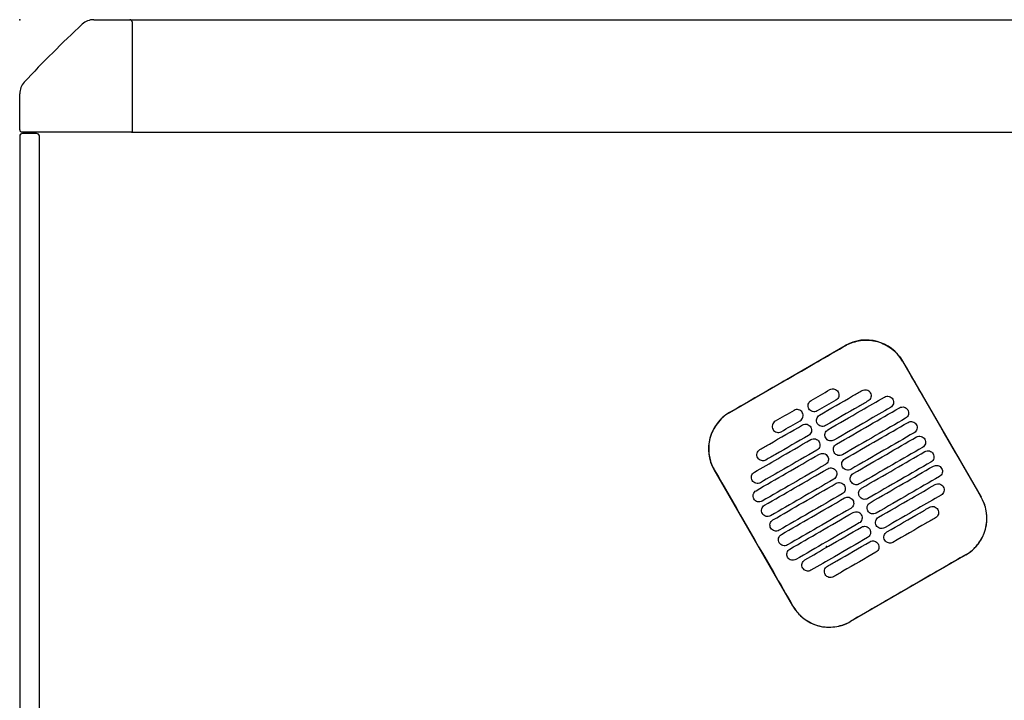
# Model space of a CAD drawing. Header units: metres. Extents: x 15.2 to 54.2, y -39.7 to 1.1.
# Tile 151 of 256: x 34.762 to 35.464, y -30.281 to -29.797. Entities that reach past the tile are written whole.
import ezdxf

# ---------------------------------------------------------------- set-up
doc = ezdxf.new("R2010")
doc.units = ezdxf.units.M
doc.header["$MEASUREMENT"] = 0
doc.layers.add('2D', color=252, linetype='Continuous')
doc.layers.add('PUNTO', color=1, linetype='Continuous')

# ---------------------------------------------------------------- blocks, each defined once
blk = doc.blocks.new('2D_QYOS_600')
for p, q in [((0.05269, 0), (0.0785, 0)), ((0.0785, 0), (0.73066, 0)), ((0.08, -0.0015), (0.08, -0.0795)), ((0, -0.0785), (0, -0.05269)), ((-0.00003, -0.083), (-0.00003, -0.967)), ((-0.00003, -0.083), (-0.00003, -0.967)), ((0.0795, -0.08), (0.0015, -0.08)), ((0.01197, -0.081), (0.00197, -0.081)), ((0.01197, -0.081), (0.00197, -0.081)), ((0.01397, -0.967), (0.01397, -0.083)), ((0.01397, -0.967), (0.01397, -0.083)), ((0.0795, -0.08), (2.36049, -0.08)), ((0.50545, -0.27956), (0.58771, -0.23204)), ((0.6287, -0.24301), (0.68472, -0.33999)), ((0.55051, -0.41752), (0.49448, -0.32054)), ((0.67375, -0.38098), (0.59149, -0.42849))]:
    blk.add_line(p, q)
for centre, radius, start, end in [((0.05269, -0.012), 0.012, 90, 132.87849), ((0.0785, -0.0015), 0.0015, 360, 90), ((0.58157, -0.58157), 0.78926, 132.87849, 137.12151), ((0.012, -0.05269), 0.012, 137.12151, 180), ((0.00197, -0.083), 0.002, 90, 180), ((0.00197, -0.083), 0.002, 90, 180), ((0.0015, -0.0785), 0.0015, 180, 270), ((0.01197, -0.083), 0.002, 0, 90), ((0.01197, -0.083), 0.002, 0, 90), ((0.0795, -0.0795), 0.0005, 270, 0), ((0.60272, -0.25802), 0.03, 30.01349, 120.01349), ((0.52046, -0.30554), 0.03, 120.01349, 210.01349), ((0.65874, -0.355), 0.03, 300.01349, 30.01349), ((0.57648, -0.40252), 0.03, 210.01349, 300.01349)]:
    blk.add_arc(centre, radius, start, end)
for points, knots in [([(0.58777, -0.23213), (0.58843, -0.23175), (0.5891, -0.2314), (0.593, -0.22953), (0.59645, -0.22857), (0.60359, -0.22792), (0.60721, -0.22824), (0.61453, -0.23026), (0.61813, -0.23209), (0.62422, -0.23691), (0.62672, -0.23979), (0.6286, -0.24306)], [-8.20809, -8.20809, -8.20809, -8.20809, -7.978943, -7.978943, -6.912231, -6.912231, -5.830065, -5.830065, -4.632711, -4.632711, -3.498654, -3.498654, -3.498654, -3.498654]), ([(0.54664, -0.2559), (0.54827, -0.25497), (0.54989, -0.25403), (0.5654, -0.24506), (0.57679, -0.23848), (0.58777, -0.23213)], [-12.071476, -12.071476, -12.071476, -12.071476, -11.509189, -11.509189, -6.696301, -6.696301, -6.696301, -6.696301]), ([(0.6286, -0.24306), (0.63316, -0.25096), (0.63789, -0.25916), (0.65654, -0.29146), (0.67058, -0.31576), (0.68463, -0.34005)], [-3.18138, -3.18138, -3.18138, -3.18138, -2.673929, -2.673929, -1.133377, -1.133377, -1.133377, -1.133377]), ([(0.5695, -0.28148), (0.57737, -0.27694), (0.58523, -0.27239), (0.59534, -0.26655), (0.59758, -0.26526), (0.59981, -0.26397)], [0.699452, 0.699452, 0.699452, 0.699452, 3.425217, 3.425217, 4.200582, 4.200582, 4.200582, 4.200582]), ([(0.57693, -0.26333), (0.57735, -0.26309), (0.5779, -0.26287), (0.57908, -0.26272), (0.57963, -0.26276), (0.58071, -0.26304), (0.58123, -0.26329), (0.58219, -0.26402), (0.58255, -0.26448), (0.5828, -0.26491)], [-0.5513269, -0.5513269, -0.5513269, -0.5513269, -0.4030891, -0.4030891, -0.2776846, -0.2776846, -0.1471626, -0.1471626, 0, 0, 0, 0]), ([(0.5828, -0.26491), (0.58304, -0.26533), (0.58326, -0.26588), (0.58341, -0.26707), (0.58337, -0.26762), (0.58309, -0.2687), (0.58284, -0.26921), (0.58211, -0.27017), (0.58165, -0.27053), (0.58123, -0.27078)], [-0.5553938, -0.5553938, -0.5553938, -0.5553938, -0.4045733, -0.4045733, -0.2782728, -0.2782728, -0.147221, -0.147221, 0, 0, 0, 0]), ([(0.59981, -0.26397), (0.60024, -0.26372), (0.60079, -0.26351), (0.60197, -0.26336), (0.60252, -0.26339), (0.6036, -0.26368), (0.60411, -0.26393), (0.60507, -0.26466), (0.60544, -0.26512), (0.60568, -0.26554)], [-0.5513875, -0.5513875, -0.5513875, -0.5513875, -0.4031047, -0.4031047, -0.2776919, -0.2776919, -0.1471638, -0.1471638, 0, 0, 0, 0]), ([(0.60568, -0.26554), (0.60593, -0.26597), (0.60615, -0.26652), (0.6063, -0.26771), (0.60626, -0.26826), (0.60598, -0.26933), (0.60573, -0.26985), (0.605, -0.27081), (0.60454, -0.27117), (0.60412, -0.27142)], [-0.5553353, -0.5553353, -0.5553353, -0.5553353, -0.4045593, -0.4045593, -0.278267, -0.278267, -0.1472205, -0.1472205, 0, 0, 0, 0]), ([(0.56193, -0.27696), (0.56168, -0.27654), (0.56146, -0.27599), (0.56131, -0.2748), (0.56135, -0.27425), (0.56163, -0.27317), (0.56188, -0.27265), (0.56261, -0.2717), (0.56307, -0.27134), (0.5635, -0.27109)], [-0.5554178, -0.5554178, -0.5554178, -0.5554178, -0.4045751, -0.4045751, -0.2782741, -0.2782741, -0.1472211, -0.1472211, 0, 0, 0, 0]), ([(0.60412, -0.27142), (0.60188, -0.27271), (0.59964, -0.274), (0.58953, -0.27984), (0.58167, -0.28438), (0.5738, -0.28893)], [2.649916, 2.649916, 2.649916, 2.649916, 3.425249, 3.425249, 6.151046, 6.151046, 6.151046, 6.151046]), ([(0.5755, -0.29187), (0.58337, -0.28733), (0.59124, -0.28278), (0.60466, -0.27503), (0.61022, -0.27182), (0.61577, -0.26861)], [0.699452, 0.699452, 0.699452, 0.699452, 3.42526, 3.42526, 5.350619, 5.350619, 5.350619, 5.350619]), ([(0.61577, -0.26861), (0.6162, -0.26836), (0.61675, -0.26815), (0.61793, -0.268), (0.61848, -0.26803), (0.61956, -0.26831), (0.62007, -0.26857), (0.62103, -0.2693), (0.6214, -0.26976), (0.62164, -0.27018)], [-0.5514248, -0.5514248, -0.5514248, -0.5514248, -0.4031161, -0.4031161, -0.2776965, -0.2776965, -0.1471644, -0.1471644, 0, 0, 0, 0]), ([(0.62164, -0.27018), (0.62189, -0.2706), (0.62211, -0.27116), (0.62226, -0.27234), (0.62222, -0.2729), (0.62194, -0.27397), (0.62169, -0.27449), (0.62096, -0.27544), (0.6205, -0.27581), (0.62008, -0.27605)], [-0.5553003, -0.5553003, -0.5553003, -0.5553003, -0.4045497, -0.4045497, -0.2782639, -0.2782639, -0.1472208, -0.1472208, 0, 0, 0, 0]), ([(0.50551, -0.27965), (0.50545, -0.27969), (0.50539, -0.27972), (0.50192, -0.28176), (0.49894, -0.28442), (0.49419, -0.29074), (0.49246, -0.29433), (0.4906, -0.30164), (0.49035, -0.30525), (0.49107, -0.31177), (0.49184, -0.31465), (0.49347, -0.31844), (0.494, -0.31948), (0.49458, -0.32049)], [8.273299, 8.273299, 8.273299, 8.273299, 8.293543, 8.293543, 9.48086, 9.48086, 10.665623, 10.665623, 11.74288, 11.74288, 12.632334, 12.632334, 12.981673, 12.981673, 12.981673, 12.981673]), ([(0.55725, -0.27966), (0.55701, -0.27924), (0.55664, -0.27878), (0.55568, -0.27805), (0.55516, -0.27779), (0.55409, -0.27751), (0.55353, -0.27748), (0.55235, -0.27763), (0.55181, -0.27784), (0.55138, -0.27809)], [0, 0, 0, 0, 0.1471605, 0.1471605, 0.2776781, 0.2776781, 0.4030803, 0.4030803, 0.5512777, 0.5512777, 0.5512777, 0.5512777]), ([(0.55568, -0.28553), (0.55611, -0.28529), (0.55657, -0.28492), (0.55729, -0.28397), (0.55755, -0.28345), (0.55783, -0.28238), (0.55786, -0.28183), (0.55772, -0.28064), (0.5575, -0.28008), (0.55725, -0.27966)], [0, 0, 0, 0, 0.1472222, 0.1472222, 0.2782773, 0.2782773, 0.4045795, 0.4045795, 0.5554397, 0.5554397, 0.5554397, 0.5554397]), ([(0.5678, -0.27854), (0.56737, -0.27878), (0.56683, -0.279), (0.56564, -0.27915), (0.56509, -0.27911), (0.56402, -0.27883), (0.5635, -0.27858), (0.56254, -0.27785), (0.56217, -0.27739), (0.56193, -0.27696)], [-0.5512937, -0.5512937, -0.5512937, -0.5512937, -0.403082, -0.403082, -0.27768, -0.27768, -0.1471612, -0.1471612, 0, 0, 0, 0]), ([(0.62008, -0.27605), (0.61452, -0.27926), (0.60896, -0.28247), (0.59554, -0.29023), (0.58767, -0.29477), (0.5798, -0.29932)], [1.499949, 1.499949, 1.499949, 1.499949, 3.425284, 3.425284, 6.151116, 6.151116, 6.151116, 6.151116]), ([(0.5815, -0.30226), (0.58937, -0.29772), (0.59724, -0.29317), (0.61225, -0.2845), (0.61939, -0.28037), (0.62654, -0.27625)], [0.699452, 0.699452, 0.699452, 0.699452, 3.425292, 3.425292, 5.900643, 5.900643, 5.900643, 5.900643]), ([(0.62654, -0.27625), (0.62696, -0.276), (0.62751, -0.27579), (0.62869, -0.27564), (0.62925, -0.27567), (0.63032, -0.27595), (0.63084, -0.27621), (0.6318, -0.27694), (0.63216, -0.2774), (0.63241, -0.27782)], [-0.5514378, -0.5514378, -0.5514378, -0.5514378, -0.4031217, -0.4031217, -0.2776979, -0.2776979, -0.1471642, -0.1471642, 0, 0, 0, 0]), ([(0.63241, -0.27782), (0.63265, -0.27824), (0.63287, -0.2788), (0.63302, -0.27998), (0.63298, -0.28054), (0.6327, -0.28161), (0.63245, -0.28213), (0.63172, -0.28308), (0.63127, -0.28345), (0.63084, -0.28369)], [-0.5552876, -0.5552876, -0.5552876, -0.5552876, -0.4045446, -0.4045446, -0.2782629, -0.2782629, -0.1472212, -0.1472212, 0, 0, 0, 0]), ([(0.53795, -0.28585), (0.53753, -0.28609), (0.53707, -0.28646), (0.53634, -0.28741), (0.53609, -0.28793), (0.53581, -0.289), (0.53577, -0.28956), (0.53592, -0.29074), (0.53614, -0.2913), (0.53638, -0.29172)], [0, 0, 0, 0, 0.147223, 0.147223, 0.2782783, 0.2782783, 0.4045781, 0.4045781, 0.5554474, 0.5554474, 0.5554474, 0.5554474]), ([(0.56793, -0.28735), (0.56769, -0.28693), (0.56747, -0.28638), (0.56732, -0.28519), (0.56735, -0.28464), (0.56764, -0.28356), (0.56789, -0.28305), (0.56862, -0.28209), (0.56907, -0.28173), (0.5695, -0.28148)], [-0.5553983, -0.5553983, -0.5553983, -0.5553983, -0.4045681, -0.4045681, -0.278271, -0.278271, -0.1472202, -0.1472202, 0, 0, 0, 0]), ([(0.5738, -0.28893), (0.57338, -0.28917), (0.57283, -0.28939), (0.57165, -0.28954), (0.57109, -0.2895), (0.57002, -0.28922), (0.5695, -0.28897), (0.56854, -0.28824), (0.56818, -0.28778), (0.56793, -0.28735)], [-0.5513071, -0.5513071, -0.5513071, -0.5513071, -0.4030846, -0.4030846, -0.2776802, -0.2776802, -0.1471604, -0.1471604, 0, 0, 0, 0]), ([(0.63084, -0.28369), (0.6237, -0.28782), (0.61655, -0.29195), (0.60154, -0.30062), (0.59367, -0.30516), (0.5858, -0.30971)], [0.949973, 0.949973, 0.949973, 0.949973, 3.425307, 3.425307, 6.151164, 6.151164, 6.151164, 6.151164]), ([(0.58751, -0.31265), (0.59537, -0.30811), (0.60324, -0.30356), (0.61825, -0.29489), (0.6254, -0.29076), (0.63254, -0.28664)], [0.699452, 0.699452, 0.699452, 0.699452, 3.425313, 3.425313, 5.900643, 5.900643, 5.900643, 5.900643]), ([(0.63254, -0.28664), (0.63296, -0.28639), (0.63351, -0.28618), (0.63469, -0.28603), (0.63525, -0.28606), (0.63632, -0.28634), (0.63684, -0.2866), (0.6378, -0.28733), (0.63817, -0.28779), (0.63841, -0.28821)], [-0.5514274, -0.5514274, -0.5514274, -0.5514274, -0.4031209, -0.4031209, -0.2776962, -0.2776962, -0.1471634, -0.1471634, 0, 0, 0, 0]), ([(0.52707, -0.30599), (0.52931, -0.3047), (0.53154, -0.30341), (0.54165, -0.29757), (0.54952, -0.29302), (0.55738, -0.28848)], [2.649852, 2.649852, 2.649852, 2.649852, 3.425217, 3.425217, 6.150983, 6.150983, 6.150983, 6.150983]), ([(0.53638, -0.29172), (0.53663, -0.29214), (0.53699, -0.2926), (0.53795, -0.29333), (0.53847, -0.29359), (0.53955, -0.29387), (0.5401, -0.2939), (0.54128, -0.29375), (0.54183, -0.29354), (0.54225, -0.29329)], [0, 0, 0, 0, 0.1471602, 0.1471602, 0.2776775, 0.2776775, 0.4030818, 0.4030818, 0.5512681, 0.5512681, 0.5512681, 0.5512681]), ([(0.55738, -0.28848), (0.55781, -0.28823), (0.55836, -0.28802), (0.55954, -0.28787), (0.56009, -0.2879), (0.56117, -0.28819), (0.56168, -0.28844), (0.56264, -0.28917), (0.56301, -0.28963), (0.56325, -0.29005)], [-0.5512944, -0.5512944, -0.5512944, -0.5512944, -0.4030833, -0.4030833, -0.2776787, -0.2776787, -0.1471599, -0.1471599, 0, 0, 0, 0]), ([(0.56325, -0.29005), (0.5635, -0.29048), (0.56372, -0.29103), (0.56387, -0.29222), (0.56383, -0.29277), (0.56355, -0.29384), (0.5633, -0.29436), (0.56257, -0.29532), (0.56211, -0.29568), (0.56169, -0.29593)], [-0.5554159, -0.5554159, -0.5554159, -0.5554159, -0.4045716, -0.4045716, -0.2782736, -0.2782736, -0.1472211, -0.1472211, 0, 0, 0, 0]), ([(0.57393, -0.29774), (0.57369, -0.29732), (0.57347, -0.29677), (0.57332, -0.29558), (0.57336, -0.29503), (0.57364, -0.29395), (0.57389, -0.29344), (0.57462, -0.29248), (0.57508, -0.29212), (0.5755, -0.29187)], [-0.5553838, -0.5553838, -0.5553838, -0.5553838, -0.4045626, -0.4045626, -0.2782686, -0.2782686, -0.1472195, -0.1472195, 0, 0, 0, 0]), ([(0.63684, -0.29408), (0.6297, -0.29821), (0.62255, -0.30234), (0.60754, -0.31101), (0.59967, -0.31556), (0.59181, -0.3201)], [0.949998, 0.949998, 0.949998, 0.949998, 3.42532, 3.42532, 6.151189, 6.151189, 6.151189, 6.151189]), ([(0.63841, -0.28821), (0.63866, -0.28864), (0.63888, -0.28919), (0.63902, -0.29037), (0.63899, -0.29093), (0.63871, -0.292), (0.63845, -0.29252), (0.63773, -0.29347), (0.63727, -0.29384), (0.63684, -0.29408)], [-0.5552953, -0.5552953, -0.5552953, -0.5552953, -0.4045437, -0.4045437, -0.2782634, -0.2782634, -0.1472215, -0.1472215, 0, 0, 0, 0]), ([(0.52311, -0.32213), (0.52867, -0.31892), (0.53423, -0.31571), (0.54765, -0.30796), (0.55552, -0.30341), (0.56339, -0.29887)], [1.499901, 1.499901, 1.499901, 1.499901, 3.42526, 3.42526, 6.151068, 6.151068, 6.151068, 6.151068]), ([(0.56169, -0.29593), (0.55382, -0.30047), (0.54595, -0.30501), (0.53585, -0.31085), (0.53361, -0.31215), (0.53137, -0.31344)], [0.699452, 0.699452, 0.699452, 0.699452, 3.425249, 3.425249, 4.200582, 4.200582, 4.200582, 4.200582]), ([(0.56339, -0.29887), (0.56381, -0.29862), (0.56436, -0.29841), (0.56554, -0.29826), (0.56609, -0.2983), (0.56717, -0.29858), (0.56769, -0.29883), (0.56865, -0.29956), (0.56901, -0.30002), (0.56926, -0.30044)], [-0.5513075, -0.5513075, -0.5513075, -0.5513075, -0.4030857, -0.4030857, -0.2776792, -0.2776792, -0.1471593, -0.1471593, 0, 0, 0, 0]), ([(0.56926, -0.30044), (0.5695, -0.30087), (0.56972, -0.30142), (0.56987, -0.30261), (0.56983, -0.30316), (0.56955, -0.30423), (0.5693, -0.30475), (0.56857, -0.30571), (0.56811, -0.30607), (0.56769, -0.30632)], [-0.555397, -0.555397, -0.555397, -0.555397, -0.4045652, -0.4045652, -0.2782705, -0.2782705, -0.1472202, -0.1472202, 0, 0, 0, 0]), ([(0.5798, -0.29932), (0.57938, -0.29956), (0.57883, -0.29978), (0.57765, -0.29993), (0.5771, -0.29989), (0.57602, -0.29961), (0.5755, -0.29936), (0.57454, -0.29863), (0.57418, -0.29817), (0.57393, -0.29774)], [-0.5513171, -0.5513171, -0.5513171, -0.5513171, -0.4030867, -0.4030867, -0.2776803, -0.2776803, -0.1471597, -0.1471597, 0, 0, 0, 0]), ([(0.59351, -0.32304), (0.60138, -0.3185), (0.60924, -0.31395), (0.62426, -0.30528), (0.6314, -0.30116), (0.63854, -0.29703)], [0.699452, 0.699452, 0.699452, 0.699452, 3.425322, 3.425322, 5.900643, 5.900643, 5.900643, 5.900643]), ([(0.63854, -0.29703), (0.63897, -0.29678), (0.63952, -0.29657), (0.6407, -0.29642), (0.64125, -0.29645), (0.64233, -0.29674), (0.64284, -0.29699), (0.6438, -0.29772), (0.64417, -0.29818), (0.64441, -0.2986)], [-0.5514139, -0.5514139, -0.5514139, -0.5514139, -0.4031194, -0.4031194, -0.2776944, -0.2776944, -0.1471626, -0.1471626, 0, 0, 0, 0]), ([(0.64441, -0.2986), (0.64466, -0.29903), (0.64488, -0.29958), (0.64503, -0.30077), (0.64499, -0.30132), (0.64471, -0.30239), (0.64446, -0.30291), (0.64373, -0.30387), (0.64327, -0.30423), (0.64285, -0.30448)], [-0.5553076, -0.5553076, -0.5553076, -0.5553076, -0.4045445, -0.4045445, -0.2782646, -0.2782646, -0.1472219, -0.1472219, 0, 0, 0, 0]), ([(0.5255, -0.31186), (0.52526, -0.31144), (0.52504, -0.31089), (0.52489, -0.3097), (0.52492, -0.30915), (0.52521, -0.30807), (0.52546, -0.30756), (0.52619, -0.3066), (0.52664, -0.30624), (0.52707, -0.30599)], [-0.555418, -0.555418, -0.555418, -0.555418, -0.4045683, -0.4045683, -0.2782762, -0.2782762, -0.1472238, -0.1472238, 0, 0, 0, 0]), ([(0.56769, -0.30632), (0.55982, -0.31086), (0.55195, -0.31541), (0.53853, -0.32316), (0.53297, -0.32637), (0.52741, -0.32958)], [0.699452, 0.699452, 0.699452, 0.699452, 3.425284, 3.425284, 5.350619, 5.350619, 5.350619, 5.350619]), ([(0.57993, -0.30813), (0.57969, -0.30771), (0.57947, -0.30716), (0.57932, -0.30597), (0.57936, -0.30542), (0.57964, -0.30434), (0.57989, -0.30383), (0.58062, -0.30287), (0.58108, -0.30251), (0.5815, -0.30226)], [-0.5553742, -0.5553742, -0.5553742, -0.5553742, -0.4045587, -0.4045587, -0.278267, -0.278267, -0.1472191, -0.1472191, 0, 0, 0, 0]), ([(0.5858, -0.30971), (0.58538, -0.30995), (0.58483, -0.31017), (0.58365, -0.31032), (0.5831, -0.31028), (0.58202, -0.31), (0.5815, -0.30975), (0.58055, -0.30902), (0.58018, -0.30856), (0.57993, -0.30813)], [-0.5513237, -0.5513237, -0.5513237, -0.5513237, -0.4030882, -0.4030882, -0.2776804, -0.2776804, -0.1471592, -0.1471592, 0, 0, 0, 0]), ([(0.64285, -0.30448), (0.6357, -0.3086), (0.62856, -0.31273), (0.61354, -0.3214), (0.60568, -0.32595), (0.59781, -0.33049)], [0.950001, 0.950001, 0.950001, 0.950001, 3.425322, 3.425322, 6.151192, 6.151192, 6.151192, 6.151192]), ([(0.59951, -0.33344), (0.60738, -0.32889), (0.61525, -0.32435), (0.63026, -0.31567), (0.6374, -0.31155), (0.64455, -0.30742)], [0.699452, 0.699452, 0.699452, 0.699452, 3.425321, 3.425321, 5.900643, 5.900643, 5.900643, 5.900643]), ([(0.64455, -0.30742), (0.64497, -0.30717), (0.64552, -0.30696), (0.6467, -0.30681), (0.64725, -0.30685), (0.64833, -0.30713), (0.64885, -0.30738), (0.64981, -0.30811), (0.65017, -0.30857), (0.65042, -0.30899)], [-0.551397, -0.551397, -0.551397, -0.551397, -0.4031173, -0.4031173, -0.2776925, -0.2776925, -0.1471621, -0.1471621, 0, 0, 0, 0]), ([(0.52435, -0.33528), (0.5315, -0.33115), (0.53864, -0.32702), (0.55365, -0.31835), (0.56152, -0.31381), (0.56939, -0.30926)], [0.949941, 0.949941, 0.949941, 0.949941, 3.425292, 3.425292, 6.151132, 6.151132, 6.151132, 6.151132]), ([(0.53137, -0.31344), (0.53095, -0.31368), (0.5304, -0.3139), (0.52922, -0.31405), (0.52866, -0.31401), (0.52759, -0.31373), (0.52707, -0.31348), (0.52611, -0.31275), (0.52575, -0.31229), (0.5255, -0.31186)], [-0.5513007, -0.5513007, -0.5513007, -0.5513007, -0.4030941, -0.4030941, -0.2776814, -0.2776814, -0.1471603, -0.1471603, 0, 0, 0, 0]), ([(0.56939, -0.30926), (0.56981, -0.30902), (0.57036, -0.3088), (0.57154, -0.30865), (0.57209, -0.30869), (0.57317, -0.30897), (0.57369, -0.30922), (0.57465, -0.30995), (0.57501, -0.31041), (0.57526, -0.31084)], [-0.5513173, -0.5513173, -0.5513173, -0.5513173, -0.4030875, -0.4030875, -0.2776797, -0.2776797, -0.147159, -0.147159, 0, 0, 0, 0]), ([(0.57526, -0.31084), (0.5755, -0.31126), (0.57572, -0.31181), (0.57587, -0.313), (0.57583, -0.31355), (0.57555, -0.31462), (0.5753, -0.31514), (0.57457, -0.3161), (0.57412, -0.31646), (0.57369, -0.31671)], [-0.555383, -0.555383, -0.555383, -0.555383, -0.4045604, -0.4045604, -0.2782682, -0.2782682, -0.1472195, -0.1472195, 0, 0, 0, 0]), ([(0.58594, -0.31853), (0.58569, -0.3181), (0.58547, -0.31755), (0.58532, -0.31636), (0.58536, -0.31581), (0.58564, -0.31474), (0.58589, -0.31422), (0.58662, -0.31326), (0.58708, -0.3129), (0.58751, -0.31265)], [-0.5553693, -0.5553693, -0.5553693, -0.5553693, -0.4045566, -0.4045566, -0.2782661, -0.2782661, -0.1472189, -0.1472189, 0, 0, 0, 0]), ([(0.64885, -0.31487), (0.6417, -0.31899), (0.63456, -0.32312), (0.61955, -0.33179), (0.61168, -0.33634), (0.60381, -0.34088)], [0.949982, 0.949982, 0.949982, 0.949982, 3.425312, 3.425312, 6.151173, 6.151173, 6.151173, 6.151173]), ([(0.65042, -0.30899), (0.65066, -0.30942), (0.65088, -0.30997), (0.65103, -0.31116), (0.65099, -0.31171), (0.65071, -0.31278), (0.65046, -0.3133), (0.64973, -0.31426), (0.64927, -0.31462), (0.64885, -0.31487)], [-0.5553245, -0.5553245, -0.5553245, -0.5553245, -0.4045471, -0.4045471, -0.2782667, -0.2782667, -0.1472226, -0.1472226, 0, 0, 0, 0]), ([(0.49458, -0.32049), (0.50862, -0.34478), (0.52266, -0.36907), (0.54133, -0.4014), (0.54596, -0.40944), (0.5506, -0.41747)], [1.133412, 1.133412, 1.133412, 1.133412, 2.681586, 2.681586, 3.193366, 3.193366, 3.193366, 3.193366]), ([(0.52154, -0.32801), (0.5213, -0.32758), (0.52108, -0.32703), (0.52093, -0.32584), (0.52097, -0.32529), (0.52125, -0.32422), (0.5215, -0.3237), (0.52223, -0.32274), (0.52269, -0.32238), (0.52311, -0.32213)], [-0.55538, -0.55538, -0.55538, -0.55538, -0.4045589, -0.4045589, -0.278273, -0.278273, -0.147224, -0.147224, 0, 0, 0, 0]), ([(0.57369, -0.31671), (0.56582, -0.32125), (0.55796, -0.3258), (0.54294, -0.33447), (0.5358, -0.3386), (0.52865, -0.34272)], [0.699452, 0.699452, 0.699452, 0.699452, 3.425308, 3.425308, 5.900643, 5.900643, 5.900643, 5.900643]), ([(0.53036, -0.34567), (0.5375, -0.34154), (0.54464, -0.33741), (0.55966, -0.32874), (0.56752, -0.3242), (0.57539, -0.31965)], [0.949982, 0.949982, 0.949982, 0.949982, 3.425312, 3.425312, 6.151173, 6.151173, 6.151173, 6.151173]), ([(0.57539, -0.31965), (0.57581, -0.31941), (0.57636, -0.31919), (0.57754, -0.31904), (0.5781, -0.31908), (0.57917, -0.31936), (0.57969, -0.31961), (0.58065, -0.32034), (0.58102, -0.3208), (0.58126, -0.32123)], [-0.5513238, -0.5513238, -0.5513238, -0.5513238, -0.4030887, -0.4030887, -0.27768, -0.27768, -0.1471588, -0.1471588, 0, 0, 0, 0]), ([(0.58126, -0.32123), (0.58151, -0.32165), (0.58173, -0.3222), (0.58187, -0.32339), (0.58184, -0.32394), (0.58156, -0.32502), (0.5813, -0.32553), (0.58058, -0.32649), (0.58012, -0.32685), (0.57969, -0.3271)], [-0.5553737, -0.5553737, -0.5553737, -0.5553737, -0.4045574, -0.4045574, -0.2782667, -0.2782667, -0.1472191, -0.1472191, 0, 0, 0, 0]), ([(0.59181, -0.3201), (0.59138, -0.32034), (0.59084, -0.32056), (0.58965, -0.32071), (0.5891, -0.32067), (0.58803, -0.32039), (0.58751, -0.32014), (0.58655, -0.31941), (0.58618, -0.31895), (0.58594, -0.31853)], [-0.551327, -0.551327, -0.551327, -0.551327, -0.403089, -0.403089, -0.2776804, -0.2776804, -0.1471589, -0.1471589, 0, 0, 0, 0]), ([(0.60551, -0.34383), (0.61338, -0.33928), (0.62125, -0.33474), (0.63626, -0.32606), (0.6434, -0.32194), (0.65055, -0.31781)], [0.699452, 0.699452, 0.699452, 0.699452, 3.425308, 3.425308, 5.900643, 5.900643, 5.900643, 5.900643]), ([(0.65055, -0.31781), (0.65097, -0.31757), (0.65152, -0.31735), (0.6527, -0.3172), (0.65325, -0.31724), (0.65433, -0.31752), (0.65485, -0.31777), (0.65581, -0.3185), (0.65617, -0.31896), (0.65642, -0.31939)], [-0.551377, -0.551377, -0.551377, -0.551377, -0.4031143, -0.4031143, -0.2776905, -0.2776905, -0.1471617, -0.1471617, 0, 0, 0, 0]), ([(0.65642, -0.31939), (0.65666, -0.31981), (0.65688, -0.32036), (0.65703, -0.32155), (0.65699, -0.3221), (0.65671, -0.32317), (0.65646, -0.32369), (0.65573, -0.32465), (0.65528, -0.32501), (0.65485, -0.32526)], [-0.5553462, -0.5553462, -0.5553462, -0.5553462, -0.4045514, -0.4045514, -0.2782696, -0.2782696, -0.1472236, -0.1472236, 0, 0, 0, 0]), ([(0.52741, -0.32958), (0.52699, -0.32983), (0.52644, -0.33004), (0.52526, -0.33019), (0.52471, -0.33016), (0.52363, -0.32987), (0.52311, -0.32962), (0.52216, -0.32889), (0.52179, -0.32843), (0.52154, -0.32801)], [-0.551342, -0.551342, -0.551342, -0.551342, -0.4031061, -0.4031061, -0.2776864, -0.2776864, -0.147161, -0.147161, 0, 0, 0, 0]), ([(0.57969, -0.3271), (0.57183, -0.33164), (0.56396, -0.33619), (0.54895, -0.34486), (0.5418, -0.34899), (0.53466, -0.35311)], [0.699452, 0.699452, 0.699452, 0.699452, 3.425321, 3.425321, 5.900643, 5.900643, 5.900643, 5.900643]), ([(0.58139, -0.33004), (0.58182, -0.3298), (0.58237, -0.32958), (0.58355, -0.32943), (0.5841, -0.32947), (0.58518, -0.32975), (0.58569, -0.33), (0.58665, -0.33073), (0.58702, -0.33119), (0.58726, -0.33162)], [-0.551327, -0.551327, -0.551327, -0.551327, -0.4030892, -0.4030892, -0.2776802, -0.2776802, -0.1471588, -0.1471588, 0, 0, 0, 0]), ([(0.59194, -0.32892), (0.5917, -0.32849), (0.59148, -0.32794), (0.59133, -0.32675), (0.59136, -0.3262), (0.59165, -0.32513), (0.5919, -0.32461), (0.59263, -0.32365), (0.59308, -0.32329), (0.59351, -0.32304)], [-0.5553691, -0.5553691, -0.5553691, -0.5553691, -0.4045561, -0.4045561, -0.278266, -0.278266, -0.1472189, -0.1472189, 0, 0, 0, 0]), ([(0.59781, -0.33049), (0.59739, -0.33074), (0.59684, -0.33095), (0.59566, -0.3311), (0.5951, -0.33107), (0.59403, -0.33078), (0.59351, -0.33053), (0.59255, -0.3298), (0.59219, -0.32934), (0.59194, -0.32892)], [-0.551327, -0.551327, -0.551327, -0.551327, -0.4030892, -0.4030892, -0.2776802, -0.2776802, -0.1471588, -0.1471588, 0, 0, 0, 0]), ([(0.65485, -0.32526), (0.64771, -0.32938), (0.64056, -0.33351), (0.62555, -0.34218), (0.61768, -0.34673), (0.60981, -0.35127)], [0.949941, 0.949941, 0.949941, 0.949941, 3.425291, 3.425291, 6.151132, 6.151132, 6.151132, 6.151132]), ([(0.52278, -0.34115), (0.52254, -0.34073), (0.52232, -0.34017), (0.52217, -0.33899), (0.52221, -0.33843), (0.52249, -0.33736), (0.52274, -0.33684), (0.52347, -0.33589), (0.52393, -0.33552), (0.52435, -0.33528)], [-0.5553464, -0.5553464, -0.5553464, -0.5553464, -0.4045515, -0.4045515, -0.2782697, -0.2782697, -0.1472236, -0.1472236, 0, 0, 0, 0]), ([(0.53636, -0.35606), (0.5435, -0.35193), (0.55065, -0.3478), (0.56566, -0.33913), (0.57353, -0.33459), (0.58139, -0.33004)], [0.950001, 0.950001, 0.950001, 0.950001, 3.425322, 3.425322, 6.151192, 6.151192, 6.151192, 6.151192]), ([(0.58726, -0.33162), (0.58751, -0.33204), (0.58773, -0.33259), (0.58788, -0.33378), (0.58784, -0.33433), (0.58756, -0.33541), (0.58731, -0.33592), (0.58658, -0.33688), (0.58612, -0.33724), (0.5857, -0.33749)], [-0.5553691, -0.5553691, -0.5553691, -0.5553691, -0.4045561, -0.4045561, -0.278266, -0.278266, -0.1472189, -0.1472189, 0, 0, 0, 0]), ([(0.59794, -0.33931), (0.5977, -0.33888), (0.59748, -0.33833), (0.59733, -0.33714), (0.59737, -0.33659), (0.59765, -0.33552), (0.5979, -0.335), (0.59863, -0.33405), (0.59909, -0.33368), (0.59951, -0.33344)], [-0.5553737, -0.5553737, -0.5553737, -0.5553737, -0.4045574, -0.4045574, -0.2782667, -0.2782667, -0.1472191, -0.1472191, 0, 0, 0, 0]), ([(0.61151, -0.35422), (0.61938, -0.34967), (0.62725, -0.34513), (0.64068, -0.33737), (0.64623, -0.33416), (0.65179, -0.33095)], [0.699452, 0.699452, 0.699452, 0.699452, 3.425284, 3.425284, 5.350619, 5.350619, 5.350619, 5.350619]), ([(0.65179, -0.33095), (0.65221, -0.33071), (0.65276, -0.33049), (0.65394, -0.33034), (0.65449, -0.33038), (0.65557, -0.33066), (0.65609, -0.33091), (0.65705, -0.33164), (0.65741, -0.3321), (0.65766, -0.33253)], [-0.5513421, -0.5513421, -0.5513421, -0.5513421, -0.4031061, -0.4031061, -0.2776864, -0.2776864, -0.147161, -0.147161, 0, 0, 0, 0]), ([(0.65766, -0.33253), (0.6579, -0.33295), (0.65812, -0.3335), (0.65827, -0.33469), (0.65823, -0.33524), (0.65795, -0.33632), (0.6577, -0.33683), (0.65697, -0.33779), (0.65652, -0.33815), (0.65609, -0.3384)], [-0.5553798, -0.5553798, -0.5553798, -0.5553798, -0.4045588, -0.4045588, -0.278273, -0.278273, -0.147224, -0.147224, 0, 0, 0, 0]), ([(0.52865, -0.34272), (0.52823, -0.34297), (0.52768, -0.34318), (0.5265, -0.34333), (0.52595, -0.3433), (0.52487, -0.34302), (0.52435, -0.34276), (0.5234, -0.34203), (0.52303, -0.34157), (0.52278, -0.34115)], [-0.5513769, -0.5513769, -0.5513769, -0.5513769, -0.4031143, -0.4031143, -0.2776905, -0.2776905, -0.1471617, -0.1471617, 0, 0, 0, 0]), ([(0.5857, -0.33749), (0.57783, -0.34203), (0.56996, -0.34658), (0.55495, -0.35525), (0.5478, -0.35938), (0.54066, -0.3635)], [0.699452, 0.699452, 0.699452, 0.699452, 3.425322, 3.425322, 5.900643, 5.900643, 5.900643, 5.900643]), ([(0.54236, -0.36645), (0.5495, -0.36232), (0.55665, -0.35819), (0.57166, -0.34952), (0.57953, -0.34498), (0.5874, -0.34043)], [0.949998, 0.949998, 0.949998, 0.949998, 3.42532, 3.42532, 6.151189, 6.151189, 6.151189, 6.151189]), ([(0.5874, -0.34043), (0.58782, -0.34019), (0.58837, -0.33997), (0.58955, -0.33982), (0.5901, -0.33986), (0.59118, -0.34014), (0.5917, -0.34039), (0.59266, -0.34112), (0.59302, -0.34158), (0.59327, -0.34201)], [-0.5513269, -0.5513269, -0.5513269, -0.5513269, -0.403089, -0.403089, -0.2776804, -0.2776804, -0.1471589, -0.1471589, 0, 0, 0, 0]), ([(0.59327, -0.34201), (0.59351, -0.34243), (0.59373, -0.34298), (0.59388, -0.34417), (0.59384, -0.34472), (0.59356, -0.3458), (0.59331, -0.34631), (0.59258, -0.34727), (0.59212, -0.34763), (0.5917, -0.34788)], [-0.5553693, -0.5553693, -0.5553693, -0.5553693, -0.4045566, -0.4045566, -0.2782661, -0.2782661, -0.1472189, -0.1472189, 0, 0, 0, 0]), ([(0.60381, -0.34088), (0.60339, -0.34113), (0.60284, -0.34134), (0.60166, -0.34149), (0.60111, -0.34146), (0.60003, -0.34118), (0.59951, -0.34092), (0.59855, -0.34019), (0.59819, -0.33973), (0.59794, -0.33931)], [-0.5513238, -0.5513238, -0.5513238, -0.5513238, -0.4030887, -0.4030887, -0.27768, -0.27768, -0.1471588, -0.1471588, 0, 0, 0, 0]), ([(0.65609, -0.3384), (0.65053, -0.34161), (0.64498, -0.34482), (0.63155, -0.35257), (0.62368, -0.35712), (0.61582, -0.36166)], [1.499901, 1.499901, 1.499901, 1.499901, 3.42526, 3.42526, 6.151068, 6.151068, 6.151068, 6.151068]), ([(0.67369, -0.38088), (0.67497, -0.38014), (0.6762, -0.37931), (0.67935, -0.3768), (0.68113, -0.37497), (0.68266, -0.37293), (0.68496, -0.36987), (0.68664, -0.3664), (0.68861, -0.35901), (0.68888, -0.35516), (0.68795, -0.34753), (0.68674, -0.34383), (0.68478, -0.34032), (0.6847, -0.34018), (0.68463, -0.34005)], [17.619777, 17.619777, 17.619777, 17.619777, 18.064718, 18.064718, 18.827754, 18.827754, 18.827754, 19.97637, 19.97637, 21.122539, 21.122539, 22.281306, 22.281306, 22.328075, 22.328075, 22.328075, 22.328075]), ([(0.52879, -0.35154), (0.52854, -0.35112), (0.52832, -0.35056), (0.52817, -0.34938), (0.52821, -0.34882), (0.52849, -0.34775), (0.52874, -0.34723), (0.52947, -0.34628), (0.52993, -0.34591), (0.53036, -0.34567)], [-0.5553248, -0.5553248, -0.5553248, -0.5553248, -0.4045472, -0.4045472, -0.2782668, -0.2782668, -0.1472227, -0.1472227, 0, 0, 0, 0]), ([(0.5917, -0.34788), (0.58383, -0.35242), (0.57596, -0.35697), (0.56095, -0.36564), (0.55381, -0.36977), (0.54666, -0.3739)], [0.699452, 0.699452, 0.699452, 0.699452, 3.425313, 3.425313, 5.900643, 5.900643, 5.900643, 5.900643]), ([(0.5934, -0.35082), (0.59382, -0.35058), (0.59437, -0.35036), (0.59555, -0.35021), (0.5961, -0.35025), (0.59718, -0.35053), (0.5977, -0.35078), (0.59866, -0.35151), (0.59902, -0.35197), (0.59927, -0.3524)], [-0.5513236, -0.5513236, -0.5513236, -0.5513236, -0.4030881, -0.4030881, -0.2776804, -0.2776804, -0.1471592, -0.1471592, 0, 0, 0, 0]), ([(0.60394, -0.3497), (0.6037, -0.34928), (0.60348, -0.34872), (0.60333, -0.34754), (0.60337, -0.34698), (0.60365, -0.34591), (0.6039, -0.34539), (0.60463, -0.34444), (0.60509, -0.34407), (0.60551, -0.34383)], [-0.555383, -0.555383, -0.555383, -0.555383, -0.4045605, -0.4045605, -0.2782682, -0.2782682, -0.1472195, -0.1472195, 0, 0, 0, 0]), ([(0.60981, -0.35127), (0.60939, -0.35152), (0.60884, -0.35173), (0.60766, -0.35188), (0.60711, -0.35185), (0.60603, -0.35157), (0.60551, -0.35131), (0.60456, -0.35058), (0.60419, -0.35012), (0.60394, -0.3497)], [-0.5513173, -0.5513173, -0.5513173, -0.5513173, -0.4030875, -0.4030875, -0.2776797, -0.2776797, -0.147159, -0.147159, 0, 0, 0, 0]), ([(0.61752, -0.36461), (0.62538, -0.36006), (0.63325, -0.35552), (0.64336, -0.34968), (0.6456, -0.34839), (0.64783, -0.3471)], [0.699452, 0.699452, 0.699452, 0.699452, 3.425249, 3.425249, 4.200582, 4.200582, 4.200582, 4.200582]), ([(0.64783, -0.3471), (0.64826, -0.34685), (0.6488, -0.34663), (0.64999, -0.34648), (0.65054, -0.34652), (0.65161, -0.3468), (0.65213, -0.34706), (0.65309, -0.34779), (0.65346, -0.34825), (0.6537, -0.34867)], [-0.5513007, -0.5513007, -0.5513007, -0.5513007, -0.4030941, -0.4030941, -0.2776814, -0.2776814, -0.1471603, -0.1471603, 0, 0, 0, 0]), ([(0.6537, -0.34867), (0.65395, -0.34909), (0.65417, -0.34964), (0.65432, -0.35083), (0.65428, -0.35139), (0.654, -0.35246), (0.65375, -0.35298), (0.65302, -0.35393), (0.65256, -0.3543), (0.65214, -0.35454)], [-0.5554179, -0.5554179, -0.5554179, -0.5554179, -0.4045683, -0.4045683, -0.2782761, -0.2782761, -0.1472238, -0.1472238, 0, 0, 0, 0]), ([(0.53466, -0.35311), (0.53423, -0.35336), (0.53369, -0.35358), (0.5325, -0.35372), (0.53195, -0.35369), (0.53088, -0.35341), (0.53036, -0.35315), (0.5294, -0.35242), (0.52903, -0.35196), (0.52879, -0.35154)], [-0.5513969, -0.5513969, -0.5513969, -0.5513969, -0.4031172, -0.4031172, -0.2776925, -0.2776925, -0.1471621, -0.1471621, 0, 0, 0, 0]), ([(0.53479, -0.36193), (0.53455, -0.36151), (0.53433, -0.36096), (0.53418, -0.35977), (0.53421, -0.35921), (0.5345, -0.35814), (0.53475, -0.35762), (0.53548, -0.35667), (0.53593, -0.3563), (0.53636, -0.35606)], [-0.5553078, -0.5553078, -0.5553078, -0.5553078, -0.4045446, -0.4045446, -0.2782647, -0.2782647, -0.147222, -0.147222, 0, 0, 0, 0]), ([(0.54836, -0.37684), (0.55551, -0.37271), (0.56265, -0.36859), (0.57766, -0.35991), (0.58553, -0.35537), (0.5934, -0.35082)], [0.949972, 0.949972, 0.949972, 0.949972, 3.425307, 3.425307, 6.151164, 6.151164, 6.151164, 6.151164]), ([(0.59927, -0.3524), (0.59951, -0.35282), (0.59973, -0.35337), (0.59988, -0.35456), (0.59984, -0.35511), (0.59956, -0.35619), (0.59931, -0.35671), (0.59858, -0.35766), (0.59813, -0.35803), (0.5977, -0.35827)], [-0.5553742, -0.5553742, -0.5553742, -0.5553742, -0.4045587, -0.4045587, -0.278267, -0.278267, -0.1472191, -0.1472191, 0, 0, 0, 0]), ([(0.60995, -0.36009), (0.6097, -0.35967), (0.60948, -0.35911), (0.60933, -0.35793), (0.60937, -0.35737), (0.60965, -0.3563), (0.6099, -0.35578), (0.61063, -0.35483), (0.61109, -0.35446), (0.61151, -0.35422)], [-0.5553971, -0.5553971, -0.5553971, -0.5553971, -0.4045652, -0.4045652, -0.2782705, -0.2782705, -0.1472202, -0.1472202, 0, 0, 0, 0]), ([(0.65214, -0.35454), (0.6499, -0.35584), (0.64766, -0.35713), (0.63755, -0.36297), (0.62969, -0.36751), (0.62182, -0.37205)], [2.649852, 2.649852, 2.649852, 2.649852, 3.425217, 3.425217, 6.150982, 6.150982, 6.150982, 6.150982]), ([(0.54066, -0.3635), (0.54024, -0.36375), (0.53969, -0.36397), (0.53851, -0.36412), (0.53795, -0.36408), (0.53688, -0.3638), (0.53636, -0.36354), (0.5354, -0.36281), (0.53504, -0.36235), (0.53479, -0.36193)], [-0.5514137, -0.5514137, -0.5514137, -0.5514137, -0.4031194, -0.4031194, -0.2776944, -0.2776944, -0.1471627, -0.1471627, 0, 0, 0, 0]), ([(0.5977, -0.35827), (0.58983, -0.36282), (0.58197, -0.36736), (0.56695, -0.37603), (0.55981, -0.38016), (0.55266, -0.38429)], [0.699452, 0.699452, 0.699452, 0.699452, 3.425292, 3.425292, 5.900643, 5.900643, 5.900643, 5.900643]), ([(0.55913, -0.38448), (0.56468, -0.38127), (0.57024, -0.37806), (0.58367, -0.3703), (0.59153, -0.36576), (0.5994, -0.36121)], [1.499949, 1.499949, 1.499949, 1.499949, 3.425284, 3.425284, 6.151116, 6.151116, 6.151116, 6.151116]), ([(0.5994, -0.36121), (0.59982, -0.36097), (0.60037, -0.36075), (0.60155, -0.3606), (0.60211, -0.36064), (0.60318, -0.36092), (0.6037, -0.36117), (0.60466, -0.36191), (0.60503, -0.36237), (0.60527, -0.36279)], [-0.551317, -0.551317, -0.551317, -0.551317, -0.4030867, -0.4030867, -0.2776803, -0.2776803, -0.1471597, -0.1471597, 0, 0, 0, 0]), ([(0.60527, -0.36279), (0.60552, -0.36321), (0.60573, -0.36376), (0.60588, -0.36495), (0.60585, -0.36551), (0.60557, -0.36658), (0.60531, -0.3671), (0.60459, -0.36805), (0.60413, -0.36842), (0.6037, -0.36866)], [-0.5553839, -0.5553839, -0.5553839, -0.5553839, -0.4045626, -0.4045626, -0.2782686, -0.2782686, -0.1472195, -0.1472195, 0, 0, 0, 0]), ([(0.61582, -0.36166), (0.61539, -0.36191), (0.61485, -0.36213), (0.61366, -0.36227), (0.61311, -0.36224), (0.61204, -0.36196), (0.61152, -0.3617), (0.61056, -0.36097), (0.61019, -0.36051), (0.60995, -0.36009)], [-0.5513075, -0.5513075, -0.5513075, -0.5513075, -0.4030857, -0.4030857, -0.2776792, -0.2776792, -0.1471593, -0.1471593, 0, 0, 0, 0]), ([(0.54079, -0.37232), (0.54055, -0.3719), (0.54033, -0.37135), (0.54018, -0.37016), (0.54022, -0.36961), (0.5405, -0.36853), (0.54075, -0.36801), (0.54148, -0.36706), (0.54194, -0.36669), (0.54236, -0.36645)], [-0.5552955, -0.5552955, -0.5552955, -0.5552955, -0.4045438, -0.4045438, -0.2782634, -0.2782634, -0.1472215, -0.1472215, 0, 0, 0, 0]), ([(0.6037, -0.36866), (0.59584, -0.37321), (0.58797, -0.37775), (0.57454, -0.38551), (0.56899, -0.38872), (0.56343, -0.39193)], [0.699452, 0.699452, 0.699452, 0.699452, 3.42526, 3.42526, 5.350619, 5.350619, 5.350619, 5.350619]), ([(0.6054, -0.37161), (0.60583, -0.37136), (0.60638, -0.37114), (0.60756, -0.37099), (0.60811, -0.37103), (0.60919, -0.37131), (0.6097, -0.37157), (0.61066, -0.3723), (0.61103, -0.37276), (0.61127, -0.37318)], [-0.551307, -0.551307, -0.551307, -0.551307, -0.4030846, -0.4030846, -0.2776802, -0.2776802, -0.1471604, -0.1471604, 0, 0, 0, 0]), ([(0.61595, -0.37048), (0.61571, -0.37006), (0.61549, -0.36951), (0.61534, -0.36832), (0.61537, -0.36776), (0.61565, -0.36669), (0.61591, -0.36617), (0.61663, -0.36522), (0.61709, -0.36485), (0.61752, -0.36461)], [-0.555416, -0.555416, -0.555416, -0.555416, -0.4045716, -0.4045716, -0.2782736, -0.2782736, -0.1472211, -0.1472211, 0, 0, 0, 0]), ([(0.62182, -0.37205), (0.6214, -0.3723), (0.62085, -0.37252), (0.61967, -0.37267), (0.61911, -0.37263), (0.61804, -0.37235), (0.61752, -0.3721), (0.61656, -0.37136), (0.61619, -0.3709), (0.61595, -0.37048)], [-0.5512944, -0.5512944, -0.5512944, -0.5512944, -0.4030833, -0.4030833, -0.2776787, -0.2776787, -0.1471599, -0.1471599, 0, 0, 0, 0]), ([(0.54666, -0.3739), (0.54624, -0.37414), (0.54569, -0.37436), (0.54451, -0.37451), (0.54396, -0.37447), (0.54288, -0.37419), (0.54236, -0.37394), (0.5414, -0.3732), (0.54104, -0.37275), (0.54079, -0.37232)], [-0.5514273, -0.5514273, -0.5514273, -0.5514273, -0.4031209, -0.4031209, -0.2776962, -0.2776962, -0.1471634, -0.1471634, 0, 0, 0, 0]), ([(0.54679, -0.38271), (0.54655, -0.38229), (0.54633, -0.38174), (0.54618, -0.38055), (0.54622, -0.38), (0.5465, -0.37892), (0.54675, -0.3784), (0.54748, -0.37745), (0.54794, -0.37709), (0.54836, -0.37684)], [-0.5552879, -0.5552879, -0.5552879, -0.5552879, -0.4045447, -0.4045447, -0.2782629, -0.2782629, -0.1472212, -0.1472212, 0, 0, 0, 0]), ([(0.57509, -0.38912), (0.57733, -0.38783), (0.57956, -0.38653), (0.58967, -0.3807), (0.59754, -0.37615), (0.6054, -0.37161)], [2.649916, 2.649916, 2.649916, 2.649916, 3.425249, 3.425249, 6.151046, 6.151046, 6.151046, 6.151046]), ([(0.61127, -0.37318), (0.61152, -0.3736), (0.61174, -0.37415), (0.61189, -0.37534), (0.61185, -0.3759), (0.61157, -0.37697), (0.61132, -0.37749), (0.61059, -0.37844), (0.61013, -0.37881), (0.60971, -0.37905)], [-0.5553984, -0.5553984, -0.5553984, -0.5553984, -0.4045681, -0.4045681, -0.278271, -0.278271, -0.1472202, -0.1472202, 0, 0, 0, 0]), ([(0.55266, -0.38429), (0.55224, -0.38453), (0.55169, -0.38475), (0.55051, -0.3849), (0.54996, -0.38486), (0.54888, -0.38458), (0.54836, -0.38433), (0.54741, -0.3836), (0.54704, -0.38314), (0.54679, -0.38271)], [-0.5514376, -0.5514376, -0.5514376, -0.5514376, -0.4031217, -0.4031217, -0.2776979, -0.2776979, -0.1471642, -0.1471642, 0, 0, 0, 0]), ([(0.55756, -0.39035), (0.55732, -0.38993), (0.5571, -0.38938), (0.55695, -0.38819), (0.55698, -0.38764), (0.55726, -0.38656), (0.55752, -0.38604), (0.55825, -0.38509), (0.5587, -0.38473), (0.55913, -0.38448)], [-0.5553006, -0.5553006, -0.5553006, -0.5553006, -0.4045498, -0.4045498, -0.2782639, -0.2782639, -0.1472208, -0.1472208, 0, 0, 0, 0]), ([(0.60971, -0.37905), (0.60184, -0.3836), (0.59397, -0.38814), (0.58387, -0.39398), (0.58163, -0.39527), (0.57939, -0.39656)], [0.699452, 0.699452, 0.699452, 0.699452, 3.425217, 3.425217, 4.200582, 4.200582, 4.200582, 4.200582]), ([(0.67369, -0.38088), (0.6631, -0.38699), (0.65207, -0.39336), (0.6366, -0.40229), (0.63456, -0.40347), (0.63256, -0.40463)], [-21.78268, -21.78268, -21.78268, -21.78268, -17.142885, -17.142885, -16.423665, -16.423665, -16.423665, -16.423665]), ([(0.56343, -0.39193), (0.56301, -0.39217), (0.56246, -0.39239), (0.56128, -0.39254), (0.56072, -0.3925), (0.55965, -0.39222), (0.55913, -0.39197), (0.55817, -0.39124), (0.55781, -0.39078), (0.55756, -0.39035)], [-0.5514247, -0.5514247, -0.5514247, -0.5514247, -0.4031161, -0.4031161, -0.2776965, -0.2776965, -0.1471644, -0.1471644, 0, 0, 0, 0]), ([(0.57352, -0.39499), (0.57328, -0.39457), (0.57306, -0.39402), (0.57291, -0.39283), (0.57294, -0.39227), (0.57323, -0.3912), (0.57348, -0.39068), (0.57421, -0.38973), (0.57466, -0.38936), (0.57509, -0.38912)], [-0.5553355, -0.5553355, -0.5553355, -0.5553355, -0.4045594, -0.4045594, -0.278267, -0.278267, -0.1472206, -0.1472206, 0, 0, 0, 0]), ([(0.57939, -0.39656), (0.57897, -0.39681), (0.57842, -0.39703), (0.57724, -0.39718), (0.57668, -0.39714), (0.57561, -0.39686), (0.57509, -0.39661), (0.57413, -0.39587), (0.57377, -0.39541), (0.57352, -0.39499)], [-0.5513873, -0.5513873, -0.5513873, -0.5513873, -0.4031046, -0.4031046, -0.2776919, -0.2776919, -0.1471638, -0.1471638, 0, 0, 0, 0]), ([(0.5506, -0.41747), (0.5514, -0.41886), (0.55231, -0.42018), (0.55526, -0.42378), (0.55753, -0.42583), (0.56332, -0.42964), (0.56695, -0.43112), (0.57439, -0.43257), (0.57813, -0.43259), (0.58518, -0.43132), (0.58844, -0.43013), (0.59143, -0.4284)], [12.978915, 12.978915, 12.978915, 12.978915, 13.461173, 13.461173, 14.374287, 14.374287, 15.53872, 15.53872, 16.650066, 16.650066, 17.687358, 17.687358, 17.687358, 17.687358])]:
    blk.add_open_spline(points, degree=3, knots=knots)
for points in [[(0.54664, -0.2559), (0.53293, -0.26382), (0.51922, -0.27174), (0.50551, -0.27965)], [(0.5635, -0.27109), (0.56797, -0.2685), (0.57245, -0.26592), (0.57693, -0.26333)], [(0.58123, -0.27078), (0.57675, -0.27336), (0.57227, -0.27595), (0.5678, -0.27854)], [(0.55138, -0.27809), (0.54691, -0.28067), (0.54243, -0.28326), (0.53795, -0.28585)], [(0.54225, -0.29329), (0.54673, -0.29071), (0.55121, -0.28812), (0.55568, -0.28553)], [(0.63256, -0.40463), (0.61885, -0.41255), (0.60514, -0.42047), (0.59143, -0.4284)]]:
    blk.add_open_spline(points, degree=3)
blk = doc.blocks.new('dc7d80b7-aa83-45a4-9c07-b2b317e7a196')
at = {"layer": 'PUNTO'}
blk.add_point((-1.22, 1.42932), dxfattribs=at)
at = {"layer": 'PUNTO', "color": 6}
blk.add_point((-0.64555, 1.05433, 0.082), dxfattribs=at)
at = {"layer": '2D'}
blk.add_blockref('2D_QYOS_600', (-1.22, 1.42932), dxfattribs=at)

msp = doc.modelspace()

# ---------------------------------------------------------------- block references
msp.add_blockref('dc7d80b7-aa83-45a4-9c07-b2b317e7a196', (35.98244, -31.22609))

doc.saveas('drawing.dxf')
